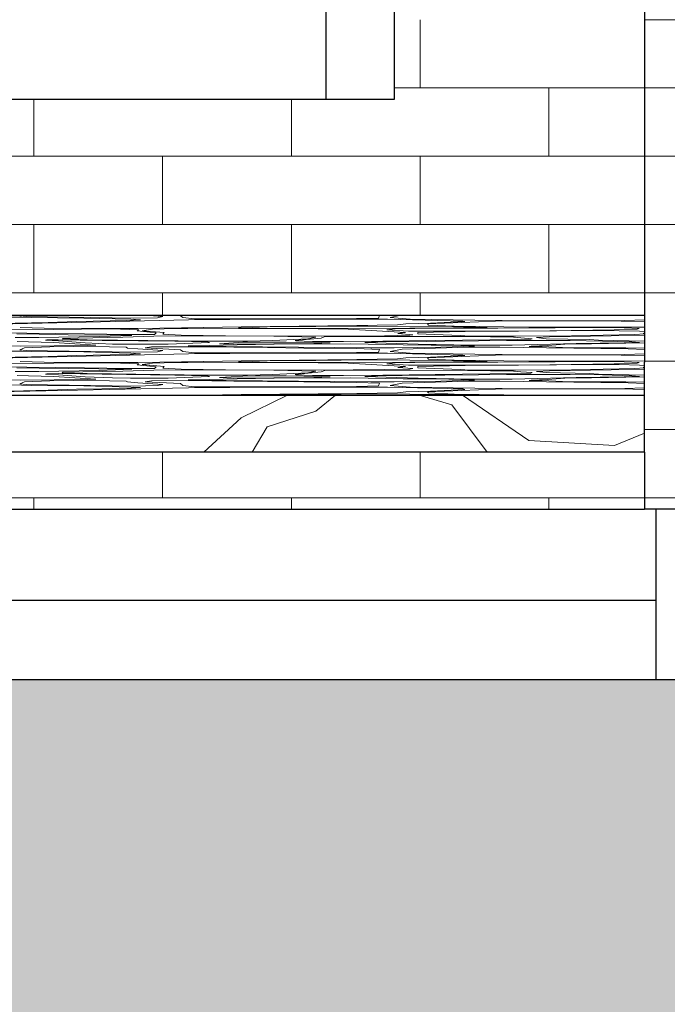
# Model space of a CAD drawing. Header units: millimetres. Extents: x -48769 to 5557, y 850 to 13065.
# Tile 40 of 56: x -15846 to -15277, y 3215 to 4080. Entities that reach past the tile are written whole.
import ezdxf

# ---------------------------------------------------------------- set-up
doc = ezdxf.new("R2010")
doc.units = ezdxf.units.MM
doc.header["$LTSCALE"] = 0.5
doc.header["$MEASUREMENT"] = 0
doc.linetypes.add('PLINE', pattern=[0])
for name, color, linetype in [('0(Nye konstruksjoner)', 7, 'Continuous'), ('216- Direkte fundamentering', 7, 'Continuous'), ('232- Ikke-bærende yttervegger', 7, 'Continuous'), ('252- Gulv på grunn_ bunnplate', 7, 'Continuous'), ('71-- Bearbeidet terreng', 7, 'Continuous'), ('71-- Bearbeidet terreng (Skravur)', 7, 'Continuous')]:
    doc.layers.add(name, color=color, linetype=linetype)
doc.layers.add('235- Utvendig kledning og overflate', color=7, linetype='Continuous', lineweight=0)
doc.layers.add('255- Gulvoverflate', color=7, linetype='Continuous', lineweight=0)

# ---------------------------------------------------------------- blocks, each defined once
blk = doc.blocks.new('*X19')
at = {"layer": '235- Utvendig kledning og overflate', "linetype": 'PLINE'}
for p, q in [((-15720.2, 3660), (-15720.2, 3699.99)), ((-15494.01, 3660), (-15494.01, 3699.99)), ((-16059.49, 3660), (-15833.3, 3660)), ((-15833.3, 3660), (-15607.11, 3660)), ((-15833.3, 3650), (-15833.3, 3660)), ((-15833.3, 3650), (-15833.3, 3660)), ((-15607.11, 3660), (-15380.92, 3660)), ((-15607.11, 3650), (-15607.11, 3660)), ((-15607.11, 3650), (-15607.11, 3660)), ((-15380.92, 3660), (-15296.93, 3660)), ((-15380.92, 3650), (-15380.92, 3660)), ((-15380.92, 3650), (-15380.92, 3660))]:
    blk.add_line(p, q, dxfattribs=at)
blk = doc.blocks.new('*X20')
at = {"layer": '235- Utvendig kledning og overflate', "linetype": 'PLINE'}
for p, q in [((-15494.01, 4020), (-15494.01, 4080)), ((-15516.93, 4020), (-15380.92, 4020)), ((-15380.92, 4020), (-15296.93, 4020)), ((-15380.92, 3960), (-15380.92, 4020)), ((-15380.92, 3960), (-15380.92, 4020)), ((-15833.3, 3960), (-15833.3, 4010)), ((-15833.3, 3960), (-15833.3, 4010)), ((-15607.11, 3960), (-15607.11, 4010)), ((-15607.11, 3960), (-15607.11, 4010)), ((-15833.3, 3960), (-16059.49, 3960)), ((-15607.11, 3960), (-15833.3, 3960)), ((-15720.2, 3900), (-15720.2, 3960)), ((-15380.92, 3960), (-15607.11, 3960)), ((-15494.01, 3900), (-15494.01, 3960)), ((-15296.93, 3960), (-15380.92, 3960)), ((-16059.49, 3900), (-15833.3, 3900)), ((-15833.3, 3900), (-15607.11, 3900)), ((-15833.3, 3840), (-15833.3, 3900)), ((-15833.3, 3840), (-15833.3, 3900)), ((-15607.11, 3900), (-15380.92, 3900)), ((-15607.11, 3840), (-15607.11, 3900)), ((-15607.11, 3840), (-15607.11, 3900)), ((-15380.92, 3900), (-15296.93, 3900)), ((-15380.92, 3840), (-15380.92, 3900)), ((-15380.92, 3840), (-15380.92, 3900)), ((-15833.3, 3840), (-16059.49, 3840)), ((-15607.11, 3840), (-15833.3, 3840)), ((-15720.2, 3820), (-15720.2, 3840)), ((-15380.92, 3840), (-15607.11, 3840)), ((-15494.01, 3820), (-15494.01, 3840)), ((-15296.93, 3840), (-15380.92, 3840))]:
    blk.add_line(p, q, dxfattribs=at)
blk = doc.blocks.new('*X21')
at = {"layer": '235- Utvendig kledning og overflate', "linetype": 'PLINE'}
for p, q in [((-15154.73, 4080), (-15296.93, 4080)), ((-15296.93, 4020), (-15154.73, 4020)), ((-15154.73, 3960), (-15296.93, 3960)), ((-15296.93, 3900), (-15154.73, 3900)), ((-15154.73, 3840), (-15296.93, 3840)), ((-15296.93, 3780), (-15154.73, 3780)), ((-15154.73, 3720), (-15296.93, 3720)), ((-15296.93, 3660), (-15154.73, 3660))]:
    blk.add_line(p, q, dxfattribs=at)
blk = doc.blocks.new('*X95')
at = {"layer": '255- Gulvoverflate', "linetype": 'PLINE'}
for p, q in [((-15844.11, 3818.67), (-15866.31, 3818.73)), ((-15697.34, 3816.25), (-15865.45, 3812.57)), ((-15845.01, 3820), (-15845.6, 3819.73)), ((-15845.6, 3819.73), (-15839.98, 3819.18)), ((-15835.57, 3818.41), (-15844.11, 3818.67)), ((-15839.98, 3819.18), (-15745.71, 3817.76)), ((-15789.23, 3817.89), (-15835.57, 3818.41)), ((-15820.64, 3814.07), (-15795.69, 3814.93)), ((-15795.69, 3814.93), (-15751.65, 3815.72)), ((-15747.96, 3816.83), (-15789.23, 3817.89)), ((-15751.65, 3815.72), (-15739.7, 3816.41)), ((-15739.7, 3816.41), (-15747.96, 3816.83)), ((-15745.71, 3817.76), (-15724.59, 3818.15)), ((-15720.08, 3819.26), (-15732.23, 3820)), ((-15724.59, 3818.15), (-15720.08, 3819.26)), ((-15705.93, 3820), (-15704.49, 3819.93)), ((-15704.49, 3819.93), (-15702.55, 3818.35)), ((-15702.55, 3818.35), (-15692.09, 3817.25)), ((-15624.84, 3816.95), (-15697.34, 3816.25)), ((-15692.09, 3817.25), (-15649.06, 3817.09)), ((-15649.06, 3817.09), (-15549.92, 3817.48)), ((-15540.48, 3816.9), (-15624.84, 3816.95)), ((-15549.92, 3817.48), (-15530.43, 3817.85)), ((-15522.69, 3816.79), (-15540.48, 3816.9)), ((-15530.43, 3817.85), (-15529.73, 3820)), ((-15456.45, 3815.23), (-15522.69, 3816.79)), ((-15511.69, 3820), (-15520.36, 3818.28)), ((-15520.36, 3818.28), (-15502.74, 3816.85)), ((-15502.74, 3816.85), (-15446.07, 3816.08)), ((-15427.9, 3815.12), (-15487.65, 3812.77)), ((-15484.91, 3813.36), (-15454.62, 3814.74)), ((-15454.62, 3814.74), (-15456.45, 3815.23)), ((-15446.07, 3816.08), (-15421.93, 3815.64)), ((-15397.8, 3815.34), (-15427.9, 3815.12)), ((-15421.93, 3815.64), (-15375.64, 3815.46)), ((-15317.48, 3815.24), (-15397.8, 3815.34)), ((-15375.64, 3815.46), (-15314.28, 3815.61)), ((-15296.93, 3814.9), (-15317.48, 3815.24)), ((-15314.28, 3815.61), (-15296.93, 3816.24)), ((-15296.93, 3819.95), (-15298.06, 3820)), ((-15815.63, 3807.96), (-15945.47, 3807.12)), ((-15882.21, 3812.7), (-15820.64, 3814.07)), ((-15824.12, 3809.06), (-15845.24, 3809.65)), ((-15824.12, 3809.06), (-15780.64, 3808.61)), ((-15791.35, 3808.23), (-15815.63, 3807.96)), ((-15764.97, 3808.32), (-15791.35, 3808.23)), ((-15780.64, 3808.61), (-15742.07, 3808.61)), ((-15741.1, 3807.5), (-15764.97, 3808.32)), ((-15742.52, 3806.57), (-15741.1, 3807.5)), ((-15725.77, 3804.91), (-15742.52, 3806.57)), ((-15742.07, 3808.61), (-15684.13, 3809.65)), ((-15729.14, 3808.02), (-15738.23, 3806.79)), ((-15738.23, 3806.79), (-15718.93, 3805.21)), ((-15708.56, 3808.62), (-15729.14, 3808.02)), ((-15698.17, 3808.77), (-15708.56, 3808.62)), ((-15583.61, 3808.46), (-15698.17, 3808.77)), ((-15684.12, 3809.65), (-15651.11, 3810.25)), ((-15641.64, 3809.65), (-15653.4, 3809.26)), ((-15653.4, 3809.26), (-15641.64, 3808.87)), ((-15651.11, 3810.25), (-15549.52, 3811.23)), ((-15628.23, 3810.09), (-15641.64, 3809.65)), ((-15641.64, 3808.87), (-15568.64, 3808.61)), ((-15585.49, 3810.37), (-15628.23, 3810.09)), ((-15563.28, 3810.72), (-15585.49, 3810.37)), ((-15557.16, 3808.07), (-15583.61, 3808.46)), ((-15568.64, 3808.61), (-15503.09, 3808.94)), ((-15539.91, 3810.9), (-15563.28, 3810.72)), ((-15506.97, 3805.25), (-15557.16, 3808.07)), ((-15549.52, 3811.23), (-15513.9, 3811.91)), ((-15466.03, 3810.48), (-15539.91, 3810.9)), ((-15515.87, 3808.3), (-15523.2, 3807.52)), ((-15523.2, 3807.52), (-15504.17, 3806.34)), ((-15498.77, 3808.81), (-15515.87, 3808.3)), ((-15513.9, 3811.91), (-15506.65, 3812.69)), ((-15506.65, 3812.69), (-15484.91, 3813.36)), ((-15504.17, 3806.34), (-15459.32, 3806.29)), ((-15503.09, 3808.94), (-15464.71, 3809.29)), ((-15454.61, 3809.07), (-15498.77, 3808.81)), ((-15454.36, 3806.03), (-15496.15, 3805.14)), ((-15487.65, 3812.77), (-15486.79, 3811.7)), ((-15486.79, 3811.7), (-15464.16, 3810.74)), ((-15435.1, 3809.65), (-15466.03, 3810.48)), ((-15464.71, 3809.29), (-15443.32, 3809.24)), ((-15464.16, 3810.74), (-15398.48, 3809.85)), ((-15459.32, 3806.29), (-15380.22, 3806.74)), ((-15425.64, 3809.06), (-15454.61, 3809.07)), ((-15407.76, 3806.32), (-15454.36, 3806.03)), ((-15443.32, 3809.24), (-15435.1, 3809.65)), ((-15375.41, 3809.24), (-15425.64, 3809.06)), ((-15340.64, 3806.83), (-15407.76, 3806.32)), ((-15398.48, 3809.85), (-15323.18, 3809.76)), ((-15380.22, 3806.74), (-15323.55, 3807.39)), ((-15337.43, 3809.51), (-15375.41, 3809.24)), ((-15319.18, 3806.76), (-15340.64, 3806.83)), ((-15314.92, 3809.39), (-15337.43, 3809.51)), ((-15323.55, 3807.39), (-15303.43, 3808.03)), ((-15323.18, 3809.76), (-15296.93, 3809.98)), ((-15301.3, 3806.35), (-15319.18, 3806.76)), ((-15301.57, 3808.57), (-15314.92, 3809.39)), ((-15303.43, 3808.03), (-15301.57, 3808.57)), ((-15296.93, 3805.85), (-15301.3, 3806.35)), ((-15910.03, 3805.41), (-15788.75, 3804.05)), ((-15849.81, 3800.72), (-15828.86, 3800.75)), ((-15828.66, 3803.81), (-15848.24, 3804.05)), ((-15828.86, 3800.75), (-15775.83, 3801.64)), ((-15803.26, 3803.25), (-15828.66, 3803.81)), ((-15821.92, 3798.72), (-15823, 3798.46)), ((-15823, 3798.46), (-15811.54, 3797.87)), ((-15811.8, 3798.85), (-15821.92, 3798.72)), ((-15773.29, 3798.31), (-15811.8, 3798.85)), ((-15811.54, 3797.87), (-15788.14, 3796.06)), ((-15807.93, 3800.03), (-15808.5, 3799.72)), ((-15808.5, 3799.72), (-15786.45, 3798.86)), ((-15755.06, 3801.13), (-15807.93, 3800.03)), ((-15749.21, 3802.8), (-15803.26, 3803.25)), ((-15788.75, 3804.05), (-15749.67, 3803.31)), ((-15786.45, 3798.86), (-15680.02, 3797.61)), ((-15775.83, 3801.64), (-15747.12, 3802.67)), ((-15709.59, 3797.58), (-15773.29, 3798.31)), ((-15727.92, 3801.85), (-15755.06, 3801.13)), ((-15749.67, 3803.31), (-15727.4, 3803.49)), ((-15747.12, 3802.67), (-15749.21, 3802.8)), ((-15687.11, 3802.16), (-15727.92, 3801.85)), ((-15727.4, 3803.49), (-15725.77, 3804.91)), ((-15718.93, 3805.21), (-15719.99, 3803.63)), ((-15719.99, 3803.63), (-15703.98, 3802.81)), ((-15680.54, 3796.98), (-15709.59, 3797.58)), ((-15703.98, 3802.81), (-15664.85, 3802.32)), ((-15622.6, 3802.04), (-15687.11, 3802.16)), ((-15680.02, 3797.61), (-15645.5, 3797.55)), ((-15664.85, 3802.32), (-15580.62, 3802.02)), ((-15645.5, 3797.55), (-15623.47, 3798.09)), ((-15623.47, 3798.09), (-15592.75, 3799.72)), ((-15585.48, 3801.08), (-15622.6, 3802.04)), ((-15580.93, 3800.32), (-15603.79, 3798.23)), ((-15603.79, 3798.23), (-15603.1, 3797.76)), ((-15603.1, 3797.76), (-15588.68, 3797.34)), ((-15592.75, 3799.72), (-15585.48, 3801.08)), ((-15577.83, 3801.64), (-15580.93, 3800.32)), ((-15580.62, 3802.02), (-15525.32, 3802.38)), ((-15567.8, 3801.8), (-15577.83, 3801.64)), ((-15452.41, 3801.7), (-15567.8, 3801.8)), ((-15561.4, 3797.3), (-15526.81, 3797.45)), ((-15488.44, 3797.39), (-15531.07, 3796.92)), ((-15526.81, 3797.45), (-15480.76, 3798.2)), ((-15525.32, 3802.38), (-15503.08, 3802.89)), ((-15513.62, 3804.26), (-15506.97, 3805.25)), ((-15500.3, 3803.29), (-15513.62, 3804.26)), ((-15503.08, 3802.89), (-15500.3, 3803.29)), ((-15496.15, 3805.14), (-15495.94, 3804.07)), ((-15495.94, 3804.07), (-15458.75, 3802.49)), ((-15472.37, 3797.48), (-15488.44, 3797.39)), ((-15480.76, 3798.2), (-15408.67, 3799)), ((-15442.67, 3797.9), (-15472.37, 3797.48)), ((-15458.75, 3802.49), (-15450.67, 3802.06)), ((-15412.04, 3801.14), (-15452.41, 3801.7)), ((-15450.67, 3802.06), (-15410.33, 3801.98)), ((-15418.2, 3798.26), (-15442.67, 3797.9)), ((-15362.26, 3798.14), (-15418.2, 3798.26)), ((-15405.61, 3800.37), (-15412.04, 3801.14)), ((-15410.33, 3801.98), (-15360.97, 3802.32)), ((-15408.67, 3799), (-15396.78, 3799.23)), ((-15395.47, 3799.73), (-15405.61, 3800.37)), ((-15396.78, 3799.23), (-15395.47, 3799.73)), ((-15380.26, 3801.44), (-15391.9, 3800.79)), ((-15391.9, 3800.79), (-15383.26, 3799.76)), ((-15383.26, 3799.76), (-15345.36, 3798.93)), ((-15326.37, 3802.25), (-15380.26, 3801.44)), ((-15333.71, 3797.69), (-15362.26, 3798.14)), ((-15360.97, 3802.32), (-15305.54, 3803.43)), ((-15345.36, 3798.93), (-15337.25, 3798.35)), ((-15337.25, 3798.35), (-15296.93, 3797.45)), ((-15308.02, 3797.07), (-15333.71, 3797.69)), ((-15296.93, 3802.42), (-15326.37, 3802.25)), ((-15305.54, 3803.43), (-15296.93, 3804)), ((-15298.05, 3804.41), (-15296.93, 3804.79)), ((-15296.93, 3804.23), (-15298.05, 3804.41)), ((-15885.86, 3793.51), (-15844.66, 3793.27)), ((-15844.11, 3788.85), (-15866.31, 3788.91)), ((-15837.86, 3796.86), (-15847.99, 3797.2)), ((-15841.56, 3791.75), (-15845.6, 3789.91)), ((-15845.6, 3789.91), (-15839.98, 3789.36)), ((-15844.66, 3793.27), (-15786.58, 3793.69)), ((-15835.57, 3788.58), (-15844.11, 3788.85)), ((-15819.2, 3792.66), (-15841.56, 3791.75)), ((-15839.98, 3789.36), (-15745.71, 3787.94)), ((-15815.61, 3796.48), (-15837.86, 3796.86)), ((-15798.28, 3792.79), (-15819.2, 3792.66)), ((-15778.84, 3793.93), (-15815.61, 3796.48)), ((-15766.86, 3792.64), (-15798.28, 3792.79)), ((-15788.14, 3796.06), (-15764.12, 3795.06)), ((-15786.58, 3793.69), (-15778.84, 3793.93)), ((-15752.14, 3792.17), (-15766.86, 3792.64)), ((-15764.12, 3795.06), (-15748.41, 3794.88)), ((-15750.98, 3791.56), (-15752.14, 3792.17)), ((-15741.85, 3790.76), (-15750.98, 3791.56)), ((-15748.41, 3794.88), (-15715.25, 3795.03)), ((-15720.08, 3789.44), (-15741.85, 3790.76)), ((-15729.95, 3792.55), (-15735.51, 3791.62)), ((-15735.51, 3791.62), (-15704.49, 3790.11)), ((-15696.67, 3792.74), (-15729.95, 3792.55)), ((-15724.59, 3788.33), (-15720.08, 3789.44)), ((-15715.25, 3795.03), (-15678.9, 3796.44)), ((-15704.49, 3790.11), (-15702.55, 3788.52)), ((-15679.28, 3793.73), (-15697.63, 3793.45)), ((-15697.63, 3793.45), (-15696.09, 3793.05)), ((-15657.61, 3792.26), (-15696.67, 3792.74)), ((-15696.09, 3793.05), (-15537.38, 3791.68)), ((-15678.9, 3796.44), (-15680.54, 3796.98)), ((-15654.59, 3794.44), (-15679.28, 3793.73)), ((-15649.68, 3796.68), (-15670.17, 3795.38)), ((-15670.17, 3795.38), (-15657.68, 3794.89)), ((-15657.68, 3794.89), (-15587.5, 3795.49)), ((-15628.19, 3792.04), (-15657.61, 3792.26)), ((-15622.34, 3794.85), (-15654.59, 3794.44)), ((-15638.62, 3796.84), (-15649.68, 3796.68)), ((-15611.65, 3796.8), (-15638.62, 3796.84)), ((-15596.23, 3791.54), (-15628.19, 3792.04)), ((-15554.91, 3795.16), (-15622.34, 3794.85)), ((-15581.01, 3796.28), (-15611.65, 3796.8)), ((-15549.98, 3791.11), (-15596.23, 3791.54)), ((-15588.68, 3797.34), (-15561.4, 3797.3)), ((-15587.5, 3795.49), (-15573.15, 3795.97)), ((-15573.15, 3795.97), (-15581.01, 3796.28)), ((-15508.99, 3794.46), (-15554.91, 3795.16)), ((-15529.67, 3790.37), (-15549.98, 3791.11)), ((-15531.07, 3796.92), (-15542.67, 3796.27)), ((-15542.67, 3796.27), (-15495.7, 3794.9)), ((-15537.38, 3791.68), (-15516.95, 3791.6)), ((-15530.43, 3788.03), (-15529.67, 3790.37)), ((-15509.77, 3790.56), (-15520.36, 3788.46)), ((-15516.95, 3791.6), (-15475.79, 3792.2)), ((-15451.27, 3792.24), (-15509.77, 3790.56)), ((-15484.44, 3794.18), (-15508.99, 3794.46)), ((-15495.7, 3794.9), (-15448.66, 3794.1)), ((-15468.75, 3794.06), (-15484.44, 3794.18)), ((-15475.79, 3792.2), (-15446.27, 3793.15)), ((-15448.03, 3793.43), (-15468.75, 3794.06)), ((-15423.87, 3792.39), (-15451.27, 3792.24)), ((-15448.66, 3794.1), (-15425.27, 3793.95)), ((-15446.27, 3793.15), (-15448.03, 3793.43)), ((-15425.27, 3793.95), (-15413.29, 3794.04)), ((-15383.11, 3791.67), (-15423.87, 3792.39)), ((-15413.29, 3794.04), (-15356.92, 3795.47)), ((-15396.46, 3793.25), (-15398.14, 3792.99)), ((-15398.14, 3792.99), (-15386.91, 3792.78)), ((-15382.13, 3793.79), (-15396.46, 3793.25)), ((-15386.91, 3792.78), (-15368.91, 3792.01)), ((-15311.2, 3790.72), (-15383.11, 3791.67)), ((-15366.81, 3794.9), (-15382.13, 3793.79)), ((-15368.91, 3792.01), (-15352.62, 3791.67)), ((-15343.48, 3795.11), (-15366.81, 3794.9)), ((-15356.92, 3795.47), (-15314.71, 3796.12)), ((-15352.62, 3791.67), (-15313.22, 3791.64)), ((-15313.36, 3795.86), (-15343.48, 3795.11)), ((-15314.71, 3796.12), (-15301.36, 3796.38)), ((-15296.93, 3796.1), (-15313.36, 3795.86)), ((-15313.22, 3791.64), (-15296.93, 3791.49)), ((-15296.93, 3790.13), (-15311.2, 3790.72)), ((-15301.36, 3796.38), (-15308.02, 3797.07)), ((-15882.21, 3782.88), (-15820.64, 3784.25)), ((-15697.34, 3786.42), (-15865.45, 3782.74)), ((-15789.23, 3788.07), (-15835.57, 3788.58)), ((-15820.64, 3784.25), (-15795.69, 3785.11)), ((-15795.69, 3785.11), (-15751.65, 3785.9)), ((-15747.96, 3787.01), (-15789.23, 3788.07)), ((-15751.65, 3785.9), (-15739.7, 3786.58)), ((-15739.7, 3786.58), (-15747.96, 3787.01)), ((-15745.71, 3787.94), (-15724.59, 3788.33)), ((-15702.55, 3788.52), (-15692.09, 3787.42)), ((-15624.84, 3787.13), (-15697.34, 3786.42)), ((-15692.09, 3787.42), (-15649.06, 3787.27)), ((-15684.12, 3779.82), (-15651.11, 3780.43)), ((-15651.11, 3780.43), (-15549.52, 3781.41)), ((-15649.06, 3787.27), (-15549.92, 3787.66)), ((-15628.23, 3780.27), (-15641.64, 3779.82)), ((-15585.49, 3780.54), (-15628.23, 3780.27)), ((-15540.48, 3787.07), (-15624.84, 3787.13)), ((-15563.28, 3780.9), (-15585.49, 3780.54)), ((-15539.91, 3781.08), (-15563.28, 3780.9)), ((-15549.92, 3787.66), (-15530.43, 3788.03)), ((-15549.52, 3781.41), (-15513.9, 3782.09)), ((-15522.69, 3786.96), (-15540.48, 3787.07)), ((-15466.03, 3780.65), (-15539.91, 3781.08)), ((-15456.45, 3785.41), (-15522.69, 3786.96)), ((-15520.36, 3788.46), (-15502.74, 3787.02)), ((-15513.9, 3782.09), (-15506.65, 3782.86)), ((-15506.65, 3782.86), (-15484.91, 3783.53)), ((-15502.74, 3787.02), (-15446.07, 3786.26)), ((-15427.9, 3785.3), (-15487.65, 3782.94)), ((-15487.65, 3782.94), (-15486.79, 3781.88)), ((-15486.79, 3781.88), (-15464.16, 3780.92)), ((-15484.91, 3783.53), (-15454.62, 3784.92)), ((-15435.1, 3779.82), (-15466.03, 3780.65)), ((-15464.16, 3780.92), (-15398.48, 3780.03)), ((-15454.62, 3784.92), (-15456.45, 3785.41)), ((-15446.07, 3786.26), (-15421.93, 3785.82)), ((-15397.8, 3785.51), (-15427.9, 3785.3)), ((-15421.93, 3785.82), (-15375.64, 3785.63)), ((-15317.48, 3785.42), (-15397.8, 3785.51)), ((-15375.64, 3785.63), (-15314.28, 3785.79)), ((-15323.18, 3779.94), (-15296.93, 3780.16)), ((-15296.93, 3785.07), (-15317.48, 3785.42)), ((-15314.28, 3785.79), (-15296.93, 3786.42)), ((-15815.63, 3778.14), (-15945.47, 3777.29)), ((-15910.03, 3775.59), (-15788.75, 3774.22)), ((-15828.66, 3773.99), (-15848.24, 3774.22)), ((-15824.12, 3779.23), (-15845.24, 3779.82)), ((-15828.86, 3770.93), (-15775.83, 3771.82)), ((-15803.26, 3773.43), (-15828.66, 3773.99)), ((-15824.12, 3779.23), (-15780.64, 3778.79)), ((-15791.35, 3778.41), (-15815.63, 3778.14)), ((-15749.21, 3772.98), (-15803.26, 3773.43)), ((-15764.97, 3778.5), (-15791.35, 3778.41)), ((-15788.75, 3774.22), (-15749.67, 3773.48)), ((-15780.64, 3778.79), (-15742.07, 3778.79)), ((-15775.83, 3771.82), (-15747.12, 3772.85)), ((-15741.1, 3777.67), (-15764.97, 3778.5)), ((-15727.92, 3772.03), (-15755.06, 3771.31)), ((-15749.67, 3773.48), (-15727.4, 3773.66)), ((-15747.12, 3772.85), (-15749.21, 3772.98)), ((-15742.52, 3776.75), (-15741.1, 3777.67)), ((-15725.77, 3775.09), (-15742.52, 3776.75)), ((-15742.07, 3778.79), (-15684.13, 3779.82)), ((-15729.14, 3778.2), (-15738.23, 3776.96)), ((-15738.23, 3776.96), (-15718.93, 3775.39)), ((-15708.56, 3778.8), (-15729.14, 3778.2)), ((-15687.11, 3772.34), (-15727.92, 3772.03)), ((-15727.4, 3773.66), (-15725.77, 3775.09)), ((-15718.93, 3775.39), (-15719.99, 3773.8)), ((-15719.99, 3773.8), (-15703.98, 3772.99)), ((-15698.17, 3778.94), (-15708.56, 3778.8)), ((-15703.98, 3772.99), (-15664.85, 3772.5)), ((-15583.61, 3778.64), (-15698.17, 3778.94)), ((-15622.6, 3772.21), (-15687.11, 3772.34)), ((-15664.85, 3772.5), (-15580.62, 3772.19)), ((-15641.64, 3779.82), (-15653.4, 3779.44)), ((-15653.4, 3779.44), (-15641.64, 3779.05)), ((-15641.64, 3779.05), (-15568.64, 3778.78)), ((-15585.48, 3771.26), (-15622.6, 3772.21)), ((-15557.16, 3778.25), (-15583.61, 3778.64)), ((-15577.83, 3771.81), (-15580.93, 3770.5)), ((-15580.62, 3772.19), (-15525.32, 3772.56)), ((-15567.8, 3771.97), (-15577.83, 3771.81)), ((-15568.64, 3778.78), (-15503.09, 3779.12)), ((-15452.41, 3771.88), (-15567.8, 3771.97)), ((-15506.97, 3775.43), (-15557.16, 3778.25)), ((-15525.32, 3772.56), (-15503.08, 3773.06)), ((-15515.87, 3778.48), (-15523.2, 3777.7)), ((-15523.2, 3777.7), (-15504.17, 3776.52)), ((-15498.77, 3778.98), (-15515.87, 3778.48)), ((-15513.62, 3774.44), (-15506.97, 3775.43)), ((-15500.3, 3773.47), (-15513.62, 3774.44)), ((-15504.17, 3776.52), (-15459.32, 3776.47)), ((-15503.09, 3779.12), (-15464.71, 3779.47)), ((-15503.08, 3773.06), (-15500.3, 3773.47)), ((-15454.61, 3779.24), (-15498.77, 3778.98)), ((-15454.36, 3776.21), (-15496.15, 3775.31)), ((-15496.15, 3775.31), (-15495.94, 3774.25)), ((-15495.94, 3774.25), (-15458.75, 3772.66)), ((-15464.71, 3779.47), (-15443.32, 3779.42)), ((-15459.32, 3776.47), (-15380.22, 3776.91)), ((-15458.75, 3772.66), (-15450.67, 3772.24)), ((-15425.64, 3779.24), (-15454.61, 3779.24)), ((-15407.76, 3776.49), (-15454.36, 3776.21)), ((-15412.04, 3771.32), (-15452.41, 3771.88)), ((-15450.67, 3772.24), (-15410.33, 3772.15)), ((-15443.32, 3779.42), (-15435.1, 3779.82)), ((-15375.41, 3779.42), (-15425.64, 3779.24)), ((-15410.33, 3772.15), (-15360.97, 3772.5)), ((-15340.64, 3777), (-15407.76, 3776.49)), ((-15398.48, 3780.03), (-15323.18, 3779.94)), ((-15380.26, 3771.62), (-15391.9, 3770.97)), ((-15326.37, 3772.43), (-15380.26, 3771.62)), ((-15380.22, 3776.91), (-15323.55, 3777.57)), ((-15337.43, 3779.69), (-15375.41, 3779.42)), ((-15360.97, 3772.5), (-15305.54, 3773.61)), ((-15319.18, 3776.94), (-15340.64, 3777)), ((-15314.92, 3779.56), (-15337.43, 3779.69)), ((-15296.93, 3772.59), (-15326.37, 3772.43)), ((-15323.55, 3777.57), (-15303.43, 3778.2)), ((-15301.3, 3776.53), (-15319.18, 3776.94)), ((-15301.57, 3778.75), (-15314.92, 3779.56)), ((-15305.54, 3773.61), (-15296.93, 3774.17)), ((-15303.43, 3778.2), (-15301.57, 3778.75)), ((-15296.93, 3776.02), (-15301.3, 3776.53)), ((-15298.05, 3774.59), (-15296.93, 3774.97)), ((-15296.93, 3774.41), (-15298.05, 3774.59)), ((-15885.86, 3763.69), (-15844.66, 3763.44)), ((-15849.81, 3770.9), (-15828.86, 3770.93)), ((-15837.86, 3767.03), (-15847.99, 3767.38)), ((-15844.66, 3763.44), (-15786.58, 3763.87)), ((-15819.2, 3762.83), (-15841.56, 3761.93)), ((-15815.61, 3766.66), (-15837.86, 3767.03)), ((-15821.92, 3768.9), (-15823, 3768.63)), ((-15823, 3768.63), (-15811.54, 3768.04)), ((-15811.8, 3769.03), (-15821.92, 3768.9)), ((-15798.28, 3762.97), (-15819.2, 3762.83)), ((-15778.84, 3764.11), (-15815.61, 3766.66)), ((-15773.29, 3768.48), (-15811.8, 3769.03)), ((-15811.54, 3768.04), (-15788.14, 3766.23)), ((-15807.93, 3770.2), (-15808.5, 3769.89)), ((-15808.5, 3769.89), (-15786.45, 3769.04)), ((-15755.06, 3771.31), (-15807.93, 3770.2)), ((-15766.86, 3762.81), (-15798.28, 3762.97)), ((-15788.14, 3766.23), (-15764.12, 3765.24)), ((-15786.58, 3763.87), (-15778.84, 3764.11)), ((-15786.45, 3769.04), (-15680.02, 3767.79)), ((-15709.59, 3767.76), (-15773.29, 3768.48)), ((-15752.14, 3762.35), (-15766.86, 3762.81)), ((-15764.12, 3765.24), (-15748.41, 3765.06)), ((-15748.41, 3765.06), (-15715.25, 3765.21)), ((-15696.67, 3762.92), (-15729.95, 3762.73)), ((-15715.25, 3765.21), (-15678.9, 3766.61)), ((-15680.54, 3767.15), (-15709.59, 3767.76)), ((-15679.28, 3763.9), (-15697.63, 3763.63)), ((-15697.63, 3763.63), (-15696.09, 3763.23)), ((-15657.61, 3762.44), (-15696.67, 3762.92)), ((-15696.09, 3763.23), (-15537.38, 3761.86)), ((-15678.9, 3766.61), (-15680.54, 3767.15)), ((-15680.02, 3767.79), (-15645.5, 3767.73)), ((-15654.59, 3764.62), (-15679.28, 3763.9)), ((-15649.68, 3766.86), (-15670.17, 3765.55)), ((-15670.17, 3765.55), (-15657.68, 3765.07)), ((-15657.68, 3765.07), (-15587.5, 3765.66)), ((-15622.34, 3765.02), (-15654.59, 3764.62)), ((-15638.62, 3767.02), (-15649.68, 3766.86)), ((-15645.5, 3767.73), (-15623.47, 3768.27)), ((-15611.65, 3766.98), (-15638.62, 3767.02)), ((-15623.47, 3768.27), (-15592.75, 3769.89)), ((-15554.91, 3765.33), (-15622.34, 3765.02)), ((-15581.01, 3766.46), (-15611.65, 3766.98)), ((-15580.93, 3770.5), (-15603.79, 3768.41)), ((-15603.79, 3768.41), (-15603.1, 3767.94)), ((-15603.1, 3767.94), (-15588.68, 3767.52)), ((-15592.75, 3769.89), (-15585.48, 3771.26)), ((-15588.68, 3767.52), (-15561.4, 3767.48)), ((-15587.5, 3765.66), (-15573.15, 3766.15)), ((-15573.15, 3766.15), (-15581.01, 3766.46)), ((-15561.4, 3767.48), (-15526.81, 3767.63)), ((-15508.99, 3764.63), (-15554.91, 3765.33)), ((-15531.07, 3767.09), (-15542.67, 3766.45)), ((-15542.67, 3766.45), (-15495.7, 3765.07)), ((-15488.44, 3767.57), (-15531.07, 3767.09)), ((-15526.81, 3767.63), (-15480.76, 3768.38)), ((-15484.44, 3764.35), (-15508.99, 3764.63)), ((-15495.7, 3765.07), (-15448.66, 3764.27)), ((-15472.37, 3767.65), (-15488.44, 3767.57)), ((-15468.75, 3764.23), (-15484.44, 3764.35)), ((-15480.76, 3768.38), (-15408.67, 3769.17)), ((-15475.79, 3762.38), (-15446.27, 3763.33)), ((-15442.67, 3768.08), (-15472.37, 3767.65)), ((-15448.03, 3763.6), (-15468.75, 3764.23)), ((-15448.66, 3764.27), (-15425.27, 3764.13)), ((-15446.27, 3763.33), (-15448.03, 3763.6)), ((-15418.2, 3768.44), (-15442.67, 3768.08)), ((-15425.27, 3764.13), (-15413.29, 3764.21)), ((-15362.26, 3768.31), (-15418.2, 3768.44)), ((-15413.29, 3764.21), (-15356.92, 3765.65)), ((-15405.61, 3770.54), (-15412.04, 3771.32)), ((-15408.67, 3769.17), (-15396.78, 3769.41)), ((-15395.47, 3769.91), (-15405.61, 3770.54)), ((-15396.46, 3763.43), (-15398.14, 3763.16)), ((-15398.14, 3763.16), (-15386.91, 3762.96)), ((-15396.78, 3769.41), (-15395.47, 3769.91)), ((-15382.13, 3763.97), (-15396.46, 3763.43)), ((-15391.9, 3770.97), (-15383.26, 3769.94)), ((-15386.91, 3762.96), (-15368.91, 3762.19)), ((-15383.26, 3769.94), (-15345.36, 3769.11)), ((-15366.81, 3765.08), (-15382.13, 3763.97)), ((-15343.48, 3765.28), (-15366.81, 3765.08)), ((-15333.71, 3767.87), (-15362.26, 3768.31)), ((-15356.92, 3765.65), (-15314.71, 3766.29)), ((-15345.36, 3769.11), (-15337.25, 3768.52)), ((-15313.36, 3766.04), (-15343.48, 3765.28)), ((-15337.25, 3768.52), (-15296.93, 3767.63)), ((-15308.02, 3767.25), (-15333.71, 3767.87)), ((-15314.71, 3766.29), (-15301.36, 3766.55)), ((-15296.93, 3766.28), (-15313.36, 3766.04)), ((-15301.36, 3766.55), (-15308.02, 3767.25)), ((-15882.21, 3753.05), (-15820.64, 3754.43)), ((-15844.11, 3759.02), (-15866.31, 3759.09)), ((-15697.34, 3756.6), (-15865.45, 3752.92)), ((-15841.56, 3761.93), (-15845.6, 3760.08)), ((-15845.6, 3760.08), (-15839.98, 3759.54)), ((-15835.57, 3758.76), (-15844.11, 3759.02)), ((-15839.98, 3759.54), (-15745.71, 3758.12)), ((-15789.23, 3758.24), (-15835.57, 3758.76)), ((-15820.64, 3754.43), (-15795.69, 3755.28)), ((-15795.69, 3755.28), (-15751.65, 3756.07)), ((-15747.96, 3757.18), (-15789.23, 3758.24)), ((-15750.98, 3761.73), (-15752.14, 3762.35)), ((-15751.65, 3756.07), (-15739.7, 3756.76)), ((-15741.85, 3760.93), (-15750.98, 3761.73)), ((-15739.7, 3756.76), (-15747.96, 3757.18)), ((-15745.71, 3758.12), (-15724.59, 3758.51)), ((-15720.08, 3759.62), (-15741.85, 3760.93)), ((-15729.95, 3762.73), (-15735.51, 3761.8)), ((-15735.51, 3761.8), (-15704.49, 3760.28)), ((-15724.59, 3758.51), (-15720.08, 3759.62)), ((-15704.49, 3760.28), (-15702.55, 3758.7)), ((-15702.55, 3758.7), (-15692.09, 3757.6)), ((-15624.84, 3757.3), (-15697.34, 3756.6)), ((-15692.09, 3757.6), (-15649.06, 3757.45)), ((-15628.19, 3762.21), (-15657.61, 3762.44)), ((-15649.06, 3757.45), (-15549.92, 3757.83)), ((-15596.23, 3761.71), (-15628.19, 3762.21)), ((-15540.48, 3757.25), (-15624.84, 3757.3)), ((-15549.98, 3761.29), (-15596.23, 3761.71)), ((-15529.67, 3760.54), (-15549.98, 3761.29)), ((-15549.92, 3757.83), (-15530.43, 3758.21)), ((-15522.69, 3757.14), (-15540.48, 3757.25)), ((-15537.38, 3761.86), (-15516.95, 3761.78)), ((-15530.43, 3758.21), (-15529.67, 3760.54)), ((-15456.45, 3755.58), (-15522.69, 3757.14)), ((-15509.77, 3760.73), (-15520.36, 3758.64)), ((-15520.36, 3758.64), (-15502.74, 3757.2)), ((-15516.95, 3761.78), (-15475.79, 3762.38)), ((-15451.27, 3762.41), (-15509.77, 3760.73)), ((-15502.74, 3757.2), (-15446.07, 3756.43)), ((-15427.9, 3755.47), (-15487.65, 3753.12)), ((-15484.91, 3753.71), (-15454.62, 3755.09)), ((-15454.62, 3755.09), (-15456.45, 3755.58)), ((-15423.87, 3762.57), (-15451.27, 3762.41)), ((-15446.07, 3756.43), (-15421.93, 3755.99)), ((-15397.8, 3755.69), (-15427.9, 3755.47)), ((-15383.11, 3761.85), (-15423.87, 3762.57)), ((-15421.93, 3755.99), (-15375.64, 3755.81)), ((-15317.48, 3755.6), (-15397.8, 3755.69)), ((-15311.2, 3760.9), (-15383.11, 3761.85)), ((-15375.64, 3755.81), (-15314.28, 3755.96)), ((-15368.91, 3762.19), (-15352.62, 3761.85)), ((-15352.62, 3761.85), (-15313.22, 3761.82)), ((-15296.93, 3755.25), (-15317.48, 3755.6)), ((-15314.28, 3755.96), (-15296.93, 3756.6)), ((-15313.22, 3761.82), (-15296.93, 3761.66)), ((-15296.93, 3760.31), (-15311.2, 3760.9)), ((-15684.12, 3750), (-15651.11, 3750.6)), ((-15651.11, 3750.6), (-15549.52, 3751.58)), ((-15628.23, 3750.44), (-15641.64, 3750)), ((-15585.49, 3750.72), (-15628.23, 3750.44)), ((-15563.28, 3751.08), (-15585.49, 3750.72)), ((-15539.91, 3751.25), (-15563.28, 3751.08)), ((-15549.52, 3751.58), (-15513.9, 3752.26)), ((-15466.03, 3750.83), (-15539.91, 3751.25)), ((-15513.9, 3752.26), (-15506.65, 3753.04)), ((-15506.65, 3753.04), (-15484.91, 3753.71)), ((-15487.65, 3753.12), (-15486.79, 3752.05)), ((-15486.79, 3752.05), (-15464.16, 3751.09)), ((-15435.1, 3750), (-15466.03, 3750.83)), ((-15464.16, 3751.09), (-15398.48, 3750.21)), ((-15398.48, 3750.21), (-15323.18, 3750.12)), ((-15323.18, 3750.12), (-15296.93, 3750.33))]:
    blk.add_line(p, q, dxfattribs=at)
blk = doc.blocks.new('*X96')
at = {"layer": '255- Gulvoverflate', "linetype": 'PLINE'}
for p, q in [((-15651.11, 3730.33), (-15610.54, 3750)), ((-15568.45, 3750), (-15585.49, 3736.2)), ((-15466.03, 3741.75), (-15494.71, 3750)), ((-15456.78, 3750), (-15398.48, 3710.32)), ((-15435.1, 3699.99), (-15466.03, 3741.75)), ((-15684.12, 3699.99), (-15651.11, 3730.33)), ((-15585.49, 3736.2), (-15628.23, 3722.2)), ((-15628.23, 3722.2), (-15641.64, 3699.99)), ((-15323.18, 3705.82), (-15296.93, 3716.7)), ((-15398.48, 3710.32), (-15323.18, 3705.82))]:
    blk.add_line(p, q, dxfattribs=at)

msp = doc.modelspace()

# ---------------------------------------------------------------- hatches: boundary and pattern name
at = {"layer": '71-- Bearbeidet terreng (Skravur)', "linetype": 'Continuous'}
msp.add_hatch(color=256, dxfattribs=at).paths.add_polyline_path([(1123.01, 3500), (-48768.89, 3500), (-48768.89, 2500), (5383.07, 2500), (5383.07, 3500), (5314.92, 3500), (5314.92, 3000.17), (4563.07, 2988.26), (4563.07, 3500), (2819.67, 3500), (2691.46, 3496.95), (2691.46, 3347.08), (1123.01, 3312.83)])

# ---------------------------------------------------------------- linework, layer by layer
at = {"layer": '0(Nye konstruksjoner)', "linetype": 'PLINE'}
for p, q in [((-15576.93, 5930), (-15576.93, 4010)), ((-15516.93, 5370), (-15516.93, 4010)), ((-15516.93, 4010), (-17416.93, 4010))]:
    msp.add_line(p, q, dxfattribs=at)
at = {"layer": '216- Direkte fundamentering', "linetype": 'PLINE'}
msp.add_line((-15286.93, 3650), (-15286.93, 3500), dxfattribs=at)
at = {"layer": '232- Ikke-bærende yttervegger', "linetype": 'PLINE'}
for p, q in [((-15296.93, 6470), (-15296.93, 3779.23)), ((-15296.93, 3699.99), (-15296.93, 3650)), ((-15066.93, 3650), (-15296.93, 3650))]:
    msp.add_line(p, q, dxfattribs=at)
at = {"layer": '252- Gulv på grunn_ bunnplate', "linetype": 'PLINE'}
for p, q in [((-15296.93, 3820), (-18421.93, 3820)), ((-15296.93, 3750), (-15296.93, 3779.23)), ((-22216.93, 3750), (-15296.93, 3750)), ((-15296.93, 3699.99), (-15296.93, 3750)), ((-15296.93, 3699.99), (-22216.93, 3699.99)), ((-18421.93, 3650), (-15296.93, 3650)), ((-22216.93, 3570), (-15286.93, 3570))]:
    msp.add_line(p, q, dxfattribs=at)
at = {"layer": '71-- Bearbeidet terreng', "linetype": 'PLINE'}
msp.add_line((5402.57, 3500), (-48768.89, 3500), dxfattribs=at)

# ---------------------------------------------------------------- block references
at = {"layer": '232- Ikke-bærende yttervegger'}
for name in ['*X21', '*X20', '*X19']:
    msp.add_blockref(name, (0, 0), dxfattribs=at)
at = {"layer": '252- Gulv på grunn_ bunnplate'}
for name in ['*X95', '*X96']:
    msp.add_blockref(name, (0, 0), dxfattribs=at)

doc.saveas('drawing.dxf')
